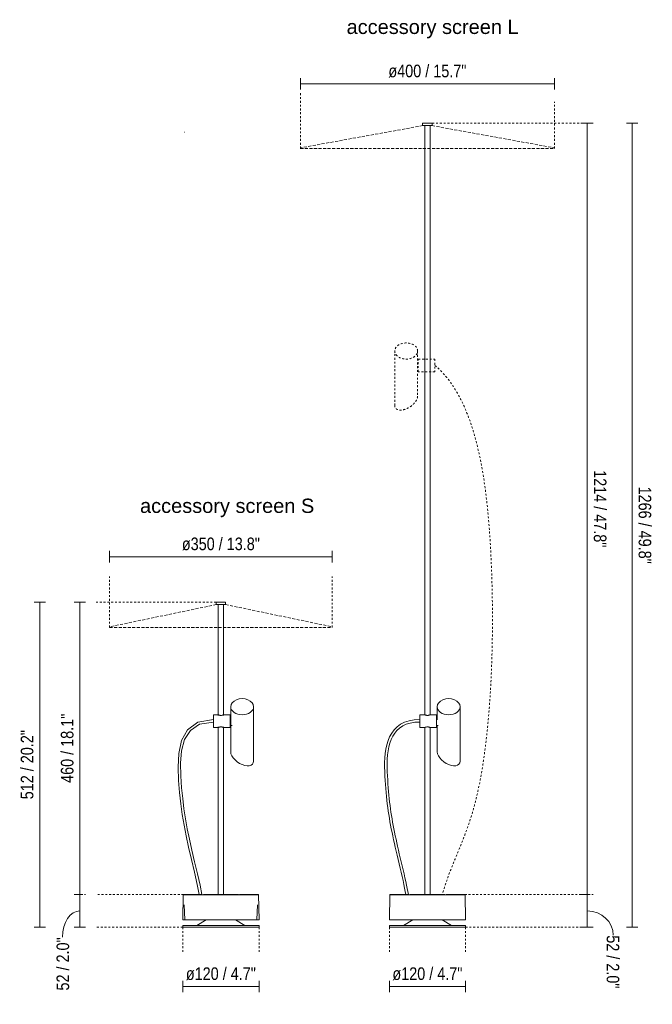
# Model space of a CAD drawing. Header units: millimetres. Extents: x 6317 to 8387, y 1927 to 6714.
# Tile 1 of 2: x 6317 to 7312, y 1927 to 3477. Entities that reach past the tile are written whole.
import ezdxf

# ---------------------------------------------------------------- set-up
doc = ezdxf.new("R2010")
doc.units = ezdxf.units.MM
doc.linetypes.add('Dash', pattern=[6, 3, -3])
doc.linetypes.add('Hidden', pattern=[7.14375, 4.7625, -2.38125])
for name, color, linetype, lineweight in [('Cotas', 7, 'Continuous', 9), ('Cotas-9', 7, 'Continuous', 9), ('Lighthing Fixture Detail Wide Black', 7, 'Continuous', 20), ('Lighthing Fixture Dim Black Dash', 7, 'Hidden', 9), ('Luminarias', 7, 'Continuous', 20), ('Notas de texto', 7, 'Continuous', 9)]:
    doc.layers.add(name, color=color, linetype=linetype, lineweight=lineweight)
doc.layers.add('Lighthing Fixture Dim Grey Dash', color=7, linetype='Dash', lineweight=9, true_color=0xd2d2d2)
doc.styles.add('Arial', font='arial.ttf', dxfattribs={"height": 22.5})
doc.styles.add('Arial Narrow', font='ARIALN.TTF', dxfattribs={"height": 19.8})
doc.dimstyles.new('FARO_-_2_2mm_Arial_Narrow_mm_Inch_Left', dxfattribs={"dimscale": 304.8, "dimtxt": 20.263933, "dimasz": 0, "dimexe": 0.029528, "dimexo": 0.0625, "dimgap": 0.014764, "dimtad": 1, "dimdec": 0, "dimzin": 0, "dimdsep": 46, "dimtxsty": 'Arial Narrow', "dimblk1": 'NONE', "dimblk2": 'NONE', "dimsah": 1, "dimcen": 0.09, "dimadec": 0, "dimazin": 0, "dimtfac": 1, "dimtdec": 4, "dimtix": 1, "dimtmove": 0, "dimatfit": 3, "dimfxl": 0.029528, "dimfxlon": 1, "dimtvp": 1, "dimtolj": 1, "dimtzin": 0, "dimarcsym": 2})
doc.dimstyles.new('FARO_-_2_2mm_Arial_Narrow_mm_Inch_Left_1', dxfattribs={"dimscale": 304.8, "dimtxt": 20.263933, "dimasz": 0, "dimexe": 0.029528, "dimexo": 0.0625, "dimgap": 0.014764, "dimtad": 1, "dimdec": 0, "dimzin": 0, "dimdsep": 46, "dimtxsty": 'Arial Narrow', "dimblk1": 'NONE', "dimblk2": 'NONE', "dimsah": 1, "dimcen": 0.09, "dimadec": 0, "dimazin": 0, "dimtfac": 1, "dimtdec": 4, "dimtix": 1, "dimtmove": 1, "dimatfit": 3, "dimfxl": 0.029528, "dimfxlon": 1, "dimtvp": 1, "dimtolj": 1, "dimtzin": 0, "dimarcsym": 2})
doc.dimstyles.new('FARO_-_2_2mm_Arial_Narrow_mm_Inch_Left_2', dxfattribs={"dimscale": 304.8, "dimtxt": 20.263933, "dimasz": 0, "dimexe": 0.029528, "dimexo": 0.0625, "dimgap": 0.014764, "dimtad": 1, "dimdec": 0, "dimzin": 0, "dimdsep": 46, "dimtxsty": 'Arial Narrow', "dimblk1": 'NONE', "dimblk2": 'NONE', "dimsah": 1, "dimcen": 0.09, "dimadec": 0, "dimazin": 0, "dimtfac": 1, "dimtdec": 4, "dimtix": 1, "dimtmove": 0, "dimatfit": 3, "dimfxl": 0.029528, "dimfxlon": 1, "dimtvp": 1, "dimtolj": 1, "dimtzin": 0, "dimarcsym": 2})
doc.dimstyles.new('FARO_-_2_2mm_Arial_Narrow_mm_Inch_Right', dxfattribs={"dimscale": 304.8, "dimtxt": 20.263933, "dimasz": 0, "dimexe": 0.029528, "dimexo": 0.0625, "dimgap": 0.014764, "dimtad": 1, "dimdec": 0, "dimzin": 0, "dimdsep": 46, "dimtxsty": 'Arial Narrow', "dimblk1": 'NONE', "dimblk2": 'NONE', "dimsah": 1, "dimcen": 0.09, "dimadec": 0, "dimazin": 0, "dimtfac": 1, "dimtdec": 4, "dimtix": 1, "dimtmove": 1, "dimatfit": 3, "dimfxl": 0.029528, "dimfxlon": 1, "dimtvp": 1, "dimtolj": 1, "dimtzin": 0, "dimarcsym": 2})
doc.dimstyles.new('FARO_-_2_2mm_Arial_Narrow_mm_Inch_Right_1', dxfattribs={"dimscale": 304.8, "dimtxt": 20.263933, "dimasz": 0, "dimexe": 0.029528, "dimexo": 0.0625, "dimgap": 0.014764, "dimtad": 1, "dimdec": 0, "dimzin": 0, "dimdsep": 46, "dimtxsty": 'Arial Narrow', "dimblk1": 'NONE', "dimblk2": 'NONE', "dimsah": 1, "dimcen": 0.09, "dimadec": 0, "dimazin": 0, "dimtfac": 1, "dimtdec": 4, "dimtix": 1, "dimtmove": 0, "dimatfit": 3, "dimfxl": 0.029528, "dimfxlon": 1, "dimtvp": 1, "dimtolj": 1, "dimtzin": 0, "dimarcsym": 2})
doc.dimstyles.new('FARO_-_2_2mm_Arial_Narrow_mm_Inch_Right_2', dxfattribs={"dimscale": 304.8, "dimtxt": 20.263933, "dimasz": 0, "dimexe": 0.029528, "dimexo": 0.0625, "dimgap": 0.014764, "dimtad": 1, "dimdec": 0, "dimzin": 0, "dimdsep": 46, "dimtxsty": 'Arial Narrow', "dimblk1": 'NONE', "dimblk2": 'NONE', "dimsah": 1, "dimcen": 0.09, "dimadec": 0, "dimazin": 0, "dimtfac": 1, "dimtdec": 4, "dimtix": 1, "dimtmove": 0, "dimatfit": 3, "dimfxl": 0.029528, "dimfxlon": 1, "dimtvp": 1, "dimtolj": 1, "dimtzin": 0, "dimarcsym": 2})

# ---------------------------------------------------------------- blocks, each defined once
blk = doc.blocks.new('clap_beacon - 75704-233 CLAP 512 Black beacon-557591-Alzado_PDF')
at = {"layer": 'Luminarias'}
for p, q in [((6626, 2560.5), (6626, 2556.5)), ((6626, 2560.5), (6641, 2560.5)), ((6641, 2556.5), (6641, 2560.5)), ((6626, 2556.5), (6641, 2556.5)), ((6629.5, 2556.5), (6629.5, 2382.1)), ((6637.5, 2382.1), (6637.5, 2556.5)), ((6649, 2395.7), (6649, 2324.6)), ((6685, 2309.9), (6685, 2395.7)), ((6629.3, 2383), (6621.8, 2383)), ((6621.8, 2383), (6621.8, 2373)), ((6621.8, 2373), (6621.8, 2363)), ((6647.9, 2383), (6637.7, 2383)), ((6647.9, 2373), (6647.9, 2383)), ((6649.5, 2379.8), (6647.9, 2379.8)), ((6647.9, 2363), (6647.9, 2373)), ((6621.8, 2363), (6629.3, 2363)), ((6629.5, 2363.9), (6629.5, 2100.2)), ((6637.5, 2100.2), (6637.5, 2363.9)), ((6637.7, 2363), (6647.9, 2363)), ((6647.9, 2366.2), (6651.3, 2366.2)), ((6574.2, 2099.7), (6573.5, 2060.2)), ((6574.2, 2099.7), (6576.8, 2099.7)), ((6574.7, 2100.2), (6604.1, 2100.2)), ((6574.7, 2100.2), (6575.7, 2100.2)), ((6576.2, 2100.2), (6577.3, 2100.2)), ((6576.8, 2099.7), (6692.8, 2099.7)), ((6578.8, 2100.2), (6579.6, 2100.2)), ((6606, 2100.2), (6661, 2100.2)), ((6662.9, 2100.2), (6691.3, 2100.2)), ((6687.4, 2100.2), (6688.3, 2100.2)), ((6689.7, 2100.2), (6690.8, 2100.2)), ((6691.7, 2100.2), (6692.3, 2100.2)), ((6691.7, 2100.2), (6692.3, 2100.2)), ((6693.5, 2060.2), (6692.8, 2099.7)), ((6575.8, 2083.6), (6576.9, 2060.2)), ((6690.2, 2060.2), (6691.3, 2083.6)), ((6573.5, 2060.2), (6693.5, 2060.2)), ((6573.5, 2051.1), (6573.5, 2048.5)), ((6573.5, 2051.1), (6693.5, 2051.1)), ((6573.5, 2048.5), (6693.5, 2048.5)), ((6610.3, 2060.2), (6595.9, 2051.1)), ((6671.2, 2051.1), (6656.7, 2060.2)), ((6693.5, 2048.5), (6693.5, 2051.1))]:
    blk.add_line(p, q, dxfattribs=at)
at = {"layer": 'Luminarias', "flags": 128}
for points in [[(6599.6, 2100.2), (6596.4, 2116), (6592, 2135), (6587.3, 2155.2), (6582.8, 2174.4), (6578.9, 2192.2), (6575.5, 2209.2), (6572.7, 2225.8), (6570.3, 2242.8), (6568.4, 2260.6), (6567, 2279.8), (6566.1, 2300.7), (6567.1, 2322.2), (6571.5, 2342.4), (6581.1, 2359.5), (6597.5, 2371.3), (6621.8, 2375.6)], [(6621.8, 2375.6), (6597.5, 2371.3), (6581.1, 2359.5), (6571.5, 2342.4), (6567.1, 2322.2), (6566.1, 2300.7), (6567, 2279.8), (6568.4, 2260.6), (6570.3, 2242.8), (6572.7, 2225.8), (6575.5, 2209.2), (6578.9, 2192.2), (6582.8, 2174.4), (6587.3, 2155.2), (6592, 2135), (6596.4, 2116), (6599.6, 2100.2)], [(6621.8, 2371.6), (6600.1, 2368), (6585.5, 2358.3), (6576.4, 2344), (6571.7, 2326.2), (6570.2, 2306.7), (6570.6, 2286.8), (6571.8, 2268.2), (6573.4, 2251), (6575.4, 2234.8), (6577.8, 2219.1), (6580.7, 2203.4), (6584, 2187.2), (6587.9, 2170.1), (6592.2, 2151.7), (6596.7, 2132.6), (6600.7, 2114.9), (6603.6, 2100.2)], [(6603.6, 2100.2), (6600.7, 2114.9), (6596.7, 2132.6), (6592.2, 2151.7), (6587.9, 2170.1), (6584, 2187.2), (6580.7, 2203.4), (6577.8, 2219.1), (6575.4, 2234.8), (6573.4, 2251), (6571.8, 2268.2), (6570.6, 2286.8), (6570.2, 2306.7), (6571.7, 2326.2), (6576.4, 2344), (6585.5, 2358.3), (6600.1, 2368), (6621.8, 2371.6)], [(6649, 2324.6), (6649.4, 2321.6), (6650.8, 2318.4), (6652.9, 2315.1), (6655.8, 2311.9), (6659.2, 2309), (6663, 2306.5), (6667, 2304.6), (6671, 2303.3), (6674.8, 2302.6), (6678.2, 2302.8), (6681, 2303.6), (6683.2, 2305.2), (6684.5, 2307.3), (6685, 2309.9)], [(6574.2, 2099.7), (6574.2, 2099.7), (6574.2, 2099.7), (6574.2, 2099.7), (6574.2, 2099.7), (6574.2, 2099.8), (6574.2, 2099.8), (6574.2, 2099.8), (6574.3, 2099.8), (6574.3, 2099.8), (6574.3, 2099.9), (6574.3, 2099.9), (6574.3, 2099.9), (6574.3, 2099.9), (6574.3, 2099.9), (6574.3, 2100), (6574.4, 2100), (6574.4, 2100), (6574.4, 2100), (6574.4, 2100), (6574.4, 2100), (6574.4, 2100.1), (6574.5, 2100.1), (6574.5, 2100.1), (6574.5, 2100.1), (6574.5, 2100.1), (6574.5, 2100.1), (6574.5, 2100.1), (6574.6, 2100.1), (6574.6, 2100.1), (6574.6, 2100.1), (6574.6, 2100.2), (6574.7, 2100.2), (6574.7, 2100.2), (6574.7, 2100.2), (6574.7, 2100.2)], [(6692.3, 2100.2), (6692.3, 2100.2), (6692.4, 2100.2), (6692.4, 2100.2), (6692.4, 2100.2), (6692.4, 2100.1), (6692.5, 2100.1), (6692.5, 2100.1), (6692.5, 2100.1), (6692.5, 2100.1), (6692.5, 2100.1), (6692.6, 2100.1), (6692.6, 2100.1), (6692.6, 2100.1), (6692.6, 2100.1), (6692.6, 2100), (6692.6, 2100), (6692.7, 2100), (6692.7, 2100), (6692.7, 2100), (6692.7, 2100), (6692.7, 2099.9), (6692.7, 2099.9), (6692.7, 2099.9), (6692.8, 2099.9), (6692.8, 2099.9), (6692.8, 2099.8), (6692.8, 2099.8), (6692.8, 2099.8), (6692.8, 2099.8), (6692.8, 2099.8), (6692.8, 2099.7), (6692.8, 2099.7), (6692.8, 2099.7), (6692.8, 2099.7), (6692.8, 2099.7)]]:
    blk.add_lwpolyline(points, dxfattribs=at)
at = {"layer": 'Luminarias'}
for start_param, end_param in [(0, 3.141593), (3.141593, 6.283185)]:
    blk.add_ellipse((6667, 2395.7), major_axis=(18, 0), ratio=0.707107, start_param=start_param, end_param=end_param, dxfattribs=at)
for points, knots in [([(6633.5, 2382.1), (6633.3, 2382.1), (6632.8, 2382.1), (6632.1, 2382.2), (6631.4, 2382.3), (6630.6, 2382.5), (6630, 2382.8), (6629.6, 2382.9), (6629.4, 2383), (6629.3, 2383), (6629.3, 2383)], [0, 0, 0, 0, 0.0555556, 0.1111111, 0.1666667, 0.2222222, 0.3333333, 0.3888889, 0.4444444, 0.5000464, 0.5000464, 0.5000464, 0.5000464]), ([(6629.3, 2383), (6629.3, 2383), (6629.3, 2383), (6629.3, 2383), (6629.4, 2383)], [0.50004719, 0.50004719, 0.50004719, 0.50004719, 0.51388889, 0.54861111, 0.54861111, 0.54861111, 0.54861111]), ([(6637.7, 2383), (6637.7, 2383), (6637.7, 2383), (6637.6, 2383), (6637.3, 2382.8), (6636.7, 2382.6), (6636.1, 2382.4), (6635, 2382.2), (6634.2, 2382.1), (6633.5, 2382.1)], [0.4999536, 0.4999536, 0.4999536, 0.4999536, 0.5138889, 0.5833333, 0.6527778, 0.7222222, 0.7916667, 0.8611111, 1, 1, 1, 1]), ([(6629.3, 2363), (6629.3, 2363), (6629.3, 2363), (6629.4, 2363.1), (6629.8, 2363.2), (6630.3, 2363.4), (6630.9, 2363.6), (6632, 2363.8), (6632.9, 2363.9), (6633.5, 2363.9)], [0.4999536, 0.4999536, 0.4999536, 0.4999536, 0.5138889, 0.5833333, 0.6527778, 0.7222222, 0.7916667, 0.8611111, 1, 1, 1, 1]), ([(6633.5, 2363.9), (6633.8, 2363.9), (6634.3, 2363.9), (6635, 2363.8), (6635.6, 2363.7), (6636.4, 2363.5), (6637.1, 2363.3), (6637.5, 2363.1), (6637.7, 2363), (6637.7, 2363), (6637.7, 2363)], [0, 0, 0, 0, 0.0555556, 0.1111111, 0.1666667, 0.2222222, 0.3333333, 0.3888889, 0.4444444, 0.5000464, 0.5000464, 0.5000464, 0.5000464]), ([(6637.7, 2363), (6637.7, 2363), (6637.7, 2363), (6637.7, 2363), (6637.7, 2363)], [0.50004719, 0.50004719, 0.50004719, 0.50004719, 0.51388889, 0.54861111, 0.54861111, 0.54861111, 0.54861111])]:
    blk.add_open_spline(points, degree=3, knots=knots, dxfattribs=at)
for points in [[(6637.6, 2383), (6637.7, 2383), (6637.7, 2383), (6637.7, 2383)], [(6629.4, 2363), (6629.3, 2363), (6629.3, 2363), (6629.3, 2363)]]:
    blk.add_open_spline(points, degree=3, dxfattribs=at)
blk = doc.blocks.new('clap_beacon - 75705-233 CLAP 1266 Black beacon-557595-Alzado_PDF')
at = {"layer": 'Luminarias'}
for p, q in [((6951, 3314.5), (6951, 3310.5)), ((6951, 3314.5), (6966.1, 3314.5)), ((6951, 3310.5), (6966.1, 3310.5)), ((6954.5, 3310.5), (6954.5, 2382.9)), ((6962.6, 2382.9), (6962.6, 3310.5)), ((6966.1, 3310.5), (6966.1, 3314.5)), ((6974, 2395.7), (6974, 2375.3)), ((7010, 2309.9), (7010, 2395.7)), ((6954.4, 2383), (6946.8, 2383)), ((6946.8, 2383), (6946.8, 2373)), ((6946.8, 2373), (6946.8, 2363)), ((6972.9, 2383), (6962.8, 2383)), ((6972.9, 2373), (6972.9, 2383)), ((6974, 2379.8), (6972.9, 2379.8)), ((6972.9, 2363), (6972.9, 2373)), ((6946.8, 2363), (6954.4, 2363)), ((6954.5, 2363.1), (6954.5, 2100.2)), ((6962.6, 2100.2), (6962.6, 2363.1)), ((6962.8, 2363), (6972.9, 2363)), ((6972.9, 2366.2), (6975.2, 2366.2)), ((6974, 2366.2), (6974, 2324.6)), ((6899.3, 2099.7), (6898.6, 2060.2)), ((6899.3, 2099.7), (7017.9, 2099.7)), ((6899.8, 2100.2), (6905.5, 2100.2)), ((6899.8, 2100.2), (6900.8, 2100.2)), ((6901.2, 2100.2), (6902.4, 2100.2)), ((6903.8, 2100.2), (6904.7, 2100.2)), ((6905.6, 2100.2), (6929.2, 2100.2)), ((6931.1, 2100.2), (6986, 2100.2)), ((6988, 2100.2), (7016.3, 2100.2)), ((7012.5, 2100.2), (7013.3, 2100.2)), ((7014.8, 2100.2), (7015.9, 2100.2)), ((7016.7, 2100.2), (7017.4, 2100.2)), ((7016.7, 2100.2), (7017.4, 2100.2)), ((7018.6, 2060.2), (7017.9, 2099.7)), ((6898.6, 2060.2), (7018.6, 2060.2)), ((6898.6, 2051.1), (6898.6, 2048.5)), ((6898.6, 2051.1), (7018.6, 2051.1)), ((6898.6, 2048.5), (7018.6, 2048.5)), ((6935.4, 2060.2), (6920.9, 2051.1)), ((6996.2, 2051.1), (6981.7, 2060.2)), ((7018.6, 2048.5), (7018.6, 2051.1))]:
    blk.add_line(p, q, dxfattribs=at)
at = {"layer": 'Luminarias', "flags": 128}
for points in [[(6924.6, 2100.2), (6923.7, 2105), (6922.7, 2110.2), (6921.4, 2116), (6920.1, 2122.1), (6918.6, 2128.5), (6917.1, 2135), (6915.5, 2141.8), (6913.9, 2148.5), (6912.3, 2155.2), (6910.8, 2161.8), (6909.3, 2168.2), (6907.8, 2174.4), (6906.5, 2180.5), (6905.2, 2186.4), (6903.9, 2192.2), (6902.8, 2197.9), (6901.6, 2203.6), (6900.6, 2209.2), (6899.6, 2214.7), (6898.6, 2220.3), (6897.7, 2225.8), (6896.9, 2231.4), (6896.1, 2237.1), (6895.4, 2242.8), (6894.7, 2248.6), (6894.1, 2254.5), (6893.5, 2260.6), (6892.9, 2266.8), (6892.5, 2273.2), (6892, 2279.8), (6891.6, 2286.6), (6891.3, 2293.6), (6891.2, 2300.7), (6891.2, 2307.9), (6891.5, 2315.1), (6892.2, 2322.2), (6893.2, 2329.1), (6894.6, 2335.9), (6896.6, 2342.4), (6899.1, 2348.5), (6902.3, 2354.2), (6906.2, 2359.5), (6910.8, 2364.1), (6916.3, 2368.1), (6922.6, 2371.3), (6929.7, 2373.6), (6937.8, 2375.1), (6946.8, 2375.6)], [(6946.8, 2375.6), (6937.8, 2375.1), (6929.7, 2373.6), (6922.6, 2371.3), (6916.3, 2368.1), (6910.8, 2364.1), (6906.2, 2359.5), (6902.3, 2354.2), (6899.1, 2348.5), (6896.6, 2342.4), (6894.6, 2335.9), (6893.2, 2329.1), (6892.2, 2322.2), (6891.5, 2315.1), (6891.2, 2307.9), (6891.2, 2300.7), (6891.3, 2293.6), (6891.6, 2286.6), (6892, 2279.8), (6892.5, 2273.2), (6892.9, 2266.8), (6893.5, 2260.6), (6894.1, 2254.5), (6894.7, 2248.6), (6895.4, 2242.8), (6896.1, 2237.1), (6896.9, 2231.4), (6897.7, 2225.8), (6898.6, 2220.3), (6899.6, 2214.7), (6900.6, 2209.2), (6901.6, 2203.6), (6902.8, 2197.9), (6903.9, 2192.2), (6905.2, 2186.4), (6906.5, 2180.5), (6907.8, 2174.4), (6909.3, 2168.2), (6910.8, 2161.8), (6912.3, 2155.2), (6913.9, 2148.5), (6915.5, 2141.8), (6917.1, 2135), (6918.6, 2128.5), (6920.1, 2122.1), (6921.4, 2116), (6922.7, 2110.2), (6923.7, 2105), (6924.6, 2100.2)], [(6946.8, 2371.6), (6938.7, 2371.2), (6931.5, 2369.9), (6925.2, 2368), (6919.6, 2365.4), (6914.7, 2362.1), (6910.5, 2358.3), (6907, 2354), (6904, 2349.2), (6901.5, 2344), (6899.5, 2338.3), (6897.9, 2332.4), (6896.8, 2326.2), (6895.9, 2319.8), (6895.4, 2313.3), (6895.2, 2306.7), (6895.2, 2300), (6895.3, 2293.4), (6895.6, 2286.8), (6896, 2280.4), (6896.4, 2274.2), (6896.8, 2268.2), (6897.3, 2262.3), (6897.9, 2256.6), (6898.4, 2251), (6899.1, 2245.5), (6899.7, 2240.1), (6900.4, 2234.8), (6901.2, 2229.5), (6902, 2224.3), (6902.9, 2219.1), (6903.8, 2213.9), (6904.7, 2208.7), (6905.7, 2203.4), (6906.8, 2198.1), (6907.9, 2192.7), (6909.1, 2187.2), (6910.3, 2181.7), (6911.6, 2176), (6912.9, 2170.1), (6914.3, 2164.1), (6915.8, 2158), (6917.3, 2151.7), (6918.8, 2145.3), (6920.3, 2138.9), (6921.8, 2132.6), (6923.2, 2126.5), (6924.5, 2120.5), (6925.8, 2114.9), (6926.9, 2109.5), (6927.9, 2104.6), (6928.7, 2100.2)], [(6928.7, 2100.2), (6927.9, 2104.6), (6926.9, 2109.5), (6925.8, 2114.9), (6924.5, 2120.5), (6923.2, 2126.5), (6921.8, 2132.6), (6920.3, 2138.9), (6918.8, 2145.3), (6917.3, 2151.7), (6915.8, 2158), (6914.3, 2164.1), (6912.9, 2170.1), (6911.6, 2176), (6910.3, 2181.7), (6909.1, 2187.2), (6907.9, 2192.7), (6906.8, 2198.1), (6905.7, 2203.4), (6904.7, 2208.7), (6903.8, 2213.9), (6902.9, 2219.1), (6902, 2224.3), (6901.2, 2229.5), (6900.4, 2234.8), (6899.7, 2240.1), (6899.1, 2245.5), (6898.4, 2251), (6897.9, 2256.6), (6897.3, 2262.3), (6896.8, 2268.2), (6896.4, 2274.2), (6896, 2280.4), (6895.6, 2286.8), (6895.3, 2293.4), (6895.2, 2300), (6895.2, 2306.7), (6895.4, 2313.3), (6895.9, 2319.8), (6896.8, 2326.2), (6897.9, 2332.4), (6899.5, 2338.3), (6901.5, 2344), (6904, 2349.2), (6907, 2354), (6910.5, 2358.3), (6914.7, 2362.1), (6919.6, 2365.4), (6925.2, 2368), (6931.5, 2369.9), (6938.7, 2371.2), (6946.8, 2371.6)], [(6974, 2324.6), (6974.5, 2321.6), (6975.8, 2318.4), (6977.9, 2315.1), (6980.8, 2311.9), (6984.2, 2309), (6988, 2306.5), (6992, 2304.6), (6996, 2303.3), (6999.8, 2302.6), (7003.2, 2302.8), (7006.1, 2303.6), (7008.2, 2305.2), (7009.6, 2307.3), (7010, 2309.9)], [(6899.3, 2099.7), (6899.6, 2100.1), (6899.8, 2100.2)], [(7017.4, 2100.2), (7017.8, 2099.9), (7017.9, 2099.7)]]:
    blk.add_lwpolyline(points, dxfattribs=at)
at = {"layer": 'Luminarias'}
for start_param, end_param in [(0, 3.141593), (3.141593, 6.283185)]:
    blk.add_ellipse((6992, 2395.7), major_axis=(18, 0), ratio=0.707107, start_param=start_param, end_param=end_param, dxfattribs=at)
for points, knots in [([(6958.6, 2382.1), (6958.3, 2382.1), (6957.8, 2382.1), (6957.1, 2382.2), (6956.4, 2382.3), (6955.6, 2382.5), (6955, 2382.8), (6954.6, 2382.9), (6954.4, 2383), (6954.4, 2383), (6954.4, 2383)], [0, 0, 0, 0, 0.0555556, 0.1111111, 0.1666667, 0.2222222, 0.3333333, 0.3888889, 0.4444444, 0.5000464, 0.5000464, 0.5000464, 0.5000464]), ([(6954.4, 2383), (6954.4, 2383), (6954.4, 2383), (6954.4, 2383), (6954.4, 2383)], [0.50004719, 0.50004719, 0.50004719, 0.50004719, 0.51388889, 0.54861111, 0.54861111, 0.54861111, 0.54861111]), ([(6962.8, 2383), (6962.8, 2383), (6962.7, 2383), (6962.6, 2383), (6962.3, 2382.8), (6961.8, 2382.6), (6961.1, 2382.4), (6960.1, 2382.2), (6959.2, 2382.1), (6958.6, 2382.1)], [0.4999536, 0.4999536, 0.4999536, 0.4999536, 0.5138889, 0.5833333, 0.6527778, 0.7222222, 0.7916667, 0.8611111, 1, 1, 1, 1]), ([(6954.4, 2363), (6954.4, 2363), (6954.4, 2363), (6954.5, 2363.1), (6954.8, 2363.2), (6955.3, 2363.4), (6956, 2363.6), (6957, 2363.8), (6957.9, 2363.9), (6958.6, 2363.9)], [0.4999536, 0.4999536, 0.4999536, 0.4999536, 0.5138889, 0.5833333, 0.6527778, 0.7222222, 0.7916667, 0.8611111, 1, 1, 1, 1]), ([(6958.6, 2363.9), (6958.8, 2363.9), (6959.3, 2363.9), (6960, 2363.8), (6960.7, 2363.7), (6961.5, 2363.5), (6962.1, 2363.3), (6962.5, 2363.1), (6962.7, 2363), (6962.8, 2363), (6962.8, 2363)], [0, 0, 0, 0, 0.0555556, 0.1111111, 0.1666667, 0.2222222, 0.3333333, 0.3888889, 0.4444444, 0.5000464, 0.5000464, 0.5000464, 0.5000464]), ([(6962.8, 2363), (6962.8, 2363), (6962.7, 2363), (6962.7, 2363), (6962.7, 2363)], [0.50004719, 0.50004719, 0.50004719, 0.50004719, 0.51388889, 0.54861111, 0.54861111, 0.54861111, 0.54861111])]:
    blk.add_open_spline(points, degree=3, knots=knots, dxfattribs=at)
for points in [[(6962.7, 2383), (6962.7, 2383), (6962.8, 2383), (6962.8, 2383)], [(6954.4, 2363), (6954.4, 2363), (6954.4, 2363), (6954.4, 2363)]]:
    blk.add_open_spline(points, degree=3, dxfattribs=at)
blk = doc.blocks.new('DIMBLOCK1-Alzado_PDF')
at = {"layer": 'Cotas-9', "color": 251, "true_color": 0x5b5b5b}
for p, q in [((7210.1, 2100.2), (7201.1, 2100.2)), ((7210.1, 2048.5), (7210.1, 2100.2)), ((7210.1, 2048.5), (7201.1, 2048.5)), ((7210.1, 2048.5), (7219.1, 2048.5))]:
    blk.add_line(p, q, dxfattribs=at)
at = {"layer": 'Cotas-9', "color": 251, "linetype": 'Hidden', "true_color": 0x5b5b5b}
blk.add_line((7210.1, 2100.2), (7219.1, 2100.2), dxfattribs=at)
at = {"layer": 'Cotas-9', "color": 251, "true_color": 0x5b5b5b}
blk.add_ellipse((7210.1, 2035.9), major_axis=(40.8, 0), ratio=0.942442, start_param=0, end_param=1.570796, dxfattribs=at)
at = {"layer": 'Cotas-9', "color": 0, "insert": (7260.4, 2035.9), "char_height": 19.8, "width": 100.741, "attachment_point": 1, "rotation": 270, "line_spacing_factor": 0.974696, "style": 'Arial Narrow'}
blk.add_mtext('52 / 2.0"', dxfattribs=at)
blk = doc.blocks.new('_None')
blk = doc.blocks.new('DIMBLOCK2-Alzado_PDF')
at = {"layer": 'Cotas-9', "color": 251, "true_color": 0x5b5b5b}
for p, q in [((7210.1, 3314.5), (7201.1, 3314.5)), ((7210.1, 2100.2), (7210.1, 3314.5)), ((7210.1, 3314.5), (7219.1, 3314.5)), ((7210.1, 2100.2), (7201.1, 2100.2))]:
    blk.add_line(p, q, dxfattribs=at)
at = {"layer": 'Cotas-9', "color": 251, "linetype": 'Hidden', "true_color": 0x5b5b5b}
blk.add_line((7210.1, 2100.2), (7219.1, 2100.2), dxfattribs=at)
at = {"layer": 'Cotas-9', "color": 0, "insert": (7240.2, 2768.1), "char_height": 19.8, "width": 145.9, "attachment_point": 1, "rotation": 270, "line_spacing_factor": 0.974696, "style": 'Arial Narrow'}
blk.add_mtext('1214 / 47.8"', dxfattribs=at)
blk = doc.blocks.new('DIMBLOCK3-Alzado_PDF')
at = {"layer": 'Cotas-9', "color": 251, "true_color": 0x5b5b5b}
for p, q in [((7280.7, 3314.5), (7271.7, 3314.5)), ((7280.7, 2048.5), (7280.7, 3314.5)), ((7280.7, 3314.5), (7289.7, 3314.5)), ((7280.7, 2048.5), (7271.7, 2048.5)), ((7280.7, 2048.5), (7289.7, 2048.5))]:
    blk.add_line(p, q, dxfattribs=at)
at = {"layer": 'Cotas-9', "color": 0, "insert": (7310.7, 2742.3), "char_height": 19.8, "width": 145.9, "attachment_point": 1, "rotation": 270, "line_spacing_factor": 0.974696, "style": 'Arial Narrow'}
blk.add_mtext('1266 / 49.8"', dxfattribs=at)
blk = doc.blocks.new('DIMBLOCK4-Alzado_PDF')
at = {"layer": 'Cotas-9', "color": 251, "true_color": 0x5b5b5b}
for p, q in [((6573.5, 1955.4), (6573.5, 1964.4)), ((6573.5, 1955.4), (6693.5, 1955.4)), ((6573.5, 1955.4), (6573.5, 1946.4)), ((6693.5, 1955.4), (6693.5, 1964.4)), ((6693.5, 1955.4), (6693.5, 1946.4))]:
    blk.add_line(p, q, dxfattribs=at)
at = {"layer": 'Cotas-9', "color": 0, "insert": (6578.4, 1985.4), "char_height": 19.8, "width": 132.391, "attachment_point": 1, "line_spacing_factor": 0.974696, "style": 'Arial Narrow'}
blk.add_mtext('ø120 / 4.7"', dxfattribs=at)
blk = doc.blocks.new('DIMBLOCK5-Alzado_PDF')
at = {"layer": 'Cotas-9', "color": 251, "true_color": 0x5b5b5b}
for p, q in [((6898.6, 1955.4), (6898.6, 1964.4)), ((6898.6, 1955.4), (7018.6, 1955.4)), ((6898.6, 1955.4), (6898.6, 1946.4)), ((7018.6, 1955.4), (7018.6, 1964.4)), ((7018.6, 1955.4), (7018.6, 1946.4))]:
    blk.add_line(p, q, dxfattribs=at)
at = {"layer": 'Cotas-9', "color": 0, "insert": (6903.4, 1985.4), "char_height": 19.8, "width": 132.391, "attachment_point": 1, "line_spacing_factor": 0.974696, "style": 'Arial Narrow'}
blk.add_mtext('ø120 / 4.7"', dxfattribs=at)
blk = doc.blocks.new('DIMBLOCK6-Alzado_PDF')
at = {"layer": 'Cotas-9', "color": 251, "true_color": 0x5b5b5b}
for p, q in [((6411.7, 2560.5), (6402.7, 2560.5)), ((6411.7, 2560.5), (6411.7, 2100.2)), ((6411.7, 2560.5), (6420.7, 2560.5)), ((6411.7, 2100.2), (6402.7, 2100.2))]:
    blk.add_line(p, q, dxfattribs=at)
at = {"layer": 'Cotas-9', "color": 251, "linetype": 'Hidden', "true_color": 0x5b5b5b}
blk.add_line((6411.7, 2100.2), (6420.7, 2100.2), dxfattribs=at)
at = {"layer": 'Cotas-9', "color": 0, "insert": (6381.7, 2275.8), "char_height": 19.8, "width": 130.847, "attachment_point": 1, "rotation": 90, "line_spacing_factor": 0.974696, "style": 'Arial Narrow'}
blk.add_mtext('460 / 18.1"', dxfattribs=at)
blk = doc.blocks.new('DIMBLOCK7-Alzado_PDF')
at = {"layer": 'Cotas-9', "color": 251, "true_color": 0x5b5b5b}
for p, q in [((6411.7, 2100.2), (6402.7, 2100.2)), ((6411.7, 2100.2), (6411.7, 2048.5)), ((6411.7, 2048.5), (6402.7, 2048.5)), ((6411.7, 2048.5), (6420.7, 2048.5))]:
    blk.add_line(p, q, dxfattribs=at)
at = {"layer": 'Cotas-9', "color": 251, "linetype": 'Hidden', "true_color": 0x5b5b5b}
blk.add_line((6411.7, 2100.2), (6420.7, 2100.2), dxfattribs=at)
at = {"layer": 'Cotas-9', "color": 251, "true_color": 0x5b5b5b}
blk.add_ellipse((6411.7, 2032.9), major_axis=(0, 41.5), ratio=0.659541, start_param=0, end_param=1.570796, dxfattribs=at)
at = {"layer": 'Cotas-9', "color": 0, "insert": (6374.9, 1948.9), "char_height": 19.8, "width": 100.741, "attachment_point": 1, "rotation": 90, "line_spacing_factor": 0.974696, "style": 'Arial Narrow'}
blk.add_mtext('52 / 2.0"', dxfattribs=at)
blk = doc.blocks.new('DIMBLOCK8-Alzado_PDF')
at = {"layer": 'Cotas-9', "color": 251, "true_color": 0x5b5b5b}
for p, q in [((6348.7, 2560.5), (6339.7, 2560.5)), ((6348.7, 2560.5), (6348.7, 2048.5)), ((6348.7, 2560.5), (6357.7, 2560.5)), ((6348.7, 2048.5), (6339.7, 2048.5)), ((6348.7, 2048.5), (6357.7, 2048.5))]:
    blk.add_line(p, q, dxfattribs=at)
at = {"layer": 'Cotas-9', "color": 0, "insert": (6318.6, 2250), "char_height": 19.8, "width": 130.847, "attachment_point": 1, "rotation": 90, "line_spacing_factor": 0.974696, "style": 'Arial Narrow'}
blk.add_mtext('512 / 20.2"', dxfattribs=at)
blk = doc.blocks.new('DIMBLOCK9-Alzado_PDF')
at = {"layer": 'Cotas-9', "color": 251, "true_color": 0x5b5b5b}
for p, q in [((6758.6, 3376.4), (6758.6, 3385.4)), ((7158.6, 3376.4), (7158.6, 3385.4)), ((6758.6, 3376.4), (7158.6, 3376.4)), ((6758.6, 3376.4), (6758.6, 3367.4)), ((7158.6, 3376.4), (7158.6, 3367.4))]:
    blk.add_line(p, q, dxfattribs=at)
at = {"layer": 'Cotas-9', "color": 0, "insert": (6897.1, 3406.5), "char_height": 19.8, "width": 147.444, "attachment_point": 1, "line_spacing_factor": 0.974696, "style": 'Arial Narrow'}
blk.add_mtext('ø400 / 15.7"', dxfattribs=at)
blk = doc.blocks.new('DIMBLOCK10-Alzado_PDF')
at = {"layer": 'Cotas-9', "color": 251, "true_color": 0x5b5b5b}
for p, q in [((6458.4, 2631.9), (6458.4, 2640.9)), ((6808.6, 2631.9), (6808.6, 2640.9)), ((6458.4, 2631.9), (6808.6, 2631.9)), ((6458.4, 2631.9), (6458.4, 2622.9)), ((6808.6, 2631.9), (6808.6, 2622.9))]:
    blk.add_line(p, q, dxfattribs=at)
at = {"layer": 'Cotas-9', "color": 0, "insert": (6572.1, 2662), "char_height": 19.8, "width": 147.444, "attachment_point": 1, "line_spacing_factor": 0.974696, "style": 'Arial Narrow'}
blk.add_mtext('ø350 / 13.8"', dxfattribs=at)

msp = doc.modelspace()

# ---------------------------------------------------------------- linework, layer by layer
at = {"layer": 'Lighthing Fixture Detail Wide Black'}
msp.add_line((6575.6, 3300), (6576.4, 3300), dxfattribs=at)
at = {"layer": 'Lighthing Fixture Dim Black Dash'}
for p, q in [((6951.4, 3310.5), (6759.4, 3275.7)), ((6966.1, 3310.5), (6951, 3310.5)), ((6965.7, 3310.5), (7157.7, 3275.7)), ((6758.6, 3274.5), (7158.6, 3274.5)), ((6626.3, 2556.5), (6459.3, 2521.7)), ((6626.3, 2556.5), (6640.7, 2556.5)), ((6640.9, 2556.5), (6807.9, 2521.7)), ((6458.4, 2520.5), (6808.6, 2520.5))]:
    msp.add_line(p, q, dxfattribs=at)
for centre, radius, start, end in [((6759.6, 3274.6), 1.07, 100.2802, 186.5893), ((7157.5, 3274.6), 1.07, 353.4107, 79.7198), ((6459.5, 2520.7), 1.03, 101.7791, 188.7412), ((6807.7, 2520.7), 1.03, 351.2588, 78.2209)]:
    msp.add_arc(centre, radius, start, end, dxfattribs=at)
at = {"layer": 'Lighthing Fixture Dim Grey Dash'}
for p, q in [((6758.6, 3274.5), (6758.6, 3361.5)), ((7158.6, 3274.5), (7158.6, 3348.1)), ((6966.1, 3314.5), (7206.1, 3314.5)), ((6907.1, 2869.9), (6907.1, 2955.7)), ((6943.1, 2955.7), (6943.1, 2884.6)), ((6944.2, 2923), (6944.2, 2943)), ((6944.2, 2943), (6970.3, 2943)), ((6970.3, 2943), (6970.3, 2923)), ((6970.3, 2923), (6944.2, 2923)), ((6458.4, 2520.5), (6458.4, 2600.5)), ((6808.6, 2520.5), (6808.6, 2600.5)), ((6626, 2560.5), (6437.3, 2560.5)), ((6574.7, 2100.2), (6437.3, 2100.2)), ((7017.4, 2100.2), (7206.1, 2100.2)), ((6573.5, 2048.5), (6438.5, 2048.5)), ((6573.5, 2048.5), (6573.5, 2009.8)), ((6693.5, 2048.5), (6693.5, 2009.8)), ((6898.6, 2048.5), (6898.6, 2009.8)), ((7018.6, 2048.5), (7206.1, 2048.5)), ((7018.6, 2048.5), (7018.6, 2009.8))]:
    msp.add_line(p, q, dxfattribs=at)
for start_param, end_param in [(0, 3.141593), (3.141593, 6.283185)]:
    msp.add_ellipse((6925.1, 2955.7), major_axis=(18, 0), ratio=0.707107, start_param=start_param, end_param=end_param, dxfattribs=at)
for points, knots in [([(6970.3, 2933), (7036, 2877.9), (7072, 2622), (7051.7, 2235.7), (6995.1, 2148.5), (6982.1, 2100.2)], [0, 0, 0, 0, 0.799449, 1.618817, 2.210282, 2.210282, 2.210282, 2.210282]), ([(6943.1, 2884.6), (6943.1, 2883.2), (6942.4, 2880.1), (6939.4, 2875.1), (6934.9, 2870.3), (6928.6, 2865.9), (6921, 2862.8), (6914.8, 2862.4), (6910.9, 2863.5), (6908.8, 2865.1), (6907.4, 2867.2), (6907.1, 2869), (6907.1, 2869.9)], [-1, -1, -1, -1, -0.892857, -0.785714, -0.678571, -0.571429, -0.428571, -0.285714, -0.214286, -0.142857, -0.071429, 0, 0, 0, 0])]:
    msp.add_open_spline(points, degree=3, knots=knots, dxfattribs=at)

# ---------------------------------------------------------------- block references
at = {"layer": 'Luminarias'}
for name in ['clap_beacon - 75705-233 CLAP 1266 Black beacon-557595-Alzado_PDF', 'clap_beacon - 75704-233 CLAP 512 Black beacon-557591-Alzado_PDF']:
    msp.add_blockref(name, (0, 0), dxfattribs=at)

# ---------------------------------------------------------------- texts
at = {"layer": 'Notas de texto', "char_height": 22.5, "attachment_point": 1, "style": 'Arial'}
for s, insert, width in [('accessory screen L', (6831.3, 3477.3), 328.291), ('accessory screen S', (6506.3, 2723.3), 332.62)]:
    msp.add_mtext(s, dxfattribs=dict(at, insert=insert, width=width))

# ---------------------------------------------------------------- dimensions: what is measured, and where the dimension line sits
at = {"layer": 'Cotas', "color": 251, "true_color": 0x5b5b5b}
for base, p1, p2, dimstyle, override, picture, middle in [((7158.6, 3376.4), (6758.6, 3367.4), (7158.6, 3367.4), 'FARO_-_2_2mm_Arial_Narrow_mm_Inch_Left_2', {"dimpost": '<>', "dimfxl": 400}, 'DIMBLOCK9-Alzado_PDF', (6958.6, 3393.7)), ((6808.6, 2631.9), (6458.4, 2622.9), (6808.6, 2622.9), 'FARO_-_2_2mm_Arial_Narrow_mm_Inch_Left_2', {"dimpost": '<>', "dimfxl": 350.145183}, 'DIMBLOCK10-Alzado_PDF', (6633.5, 2649.2)), ((6693.5, 1955.4), (6573.5, 1964.4), (6693.5, 1964.4), 'FARO_-_2_2mm_Arial_Narrow_mm_Inch_Right_2', {"dimpost": '<>', "dimfxl": 120}, 'DIMBLOCK4-Alzado_PDF', (6633.5, 1972.7)), ((7018.6, 1955.4), (6898.6, 1964.4), (7018.6, 1946.4), 'FARO_-_2_2mm_Arial_Narrow_mm_Inch_Right_2', {"dimpost": '<>', "dimfxl": 121.34249}, 'DIMBLOCK5-Alzado_PDF', (6958.6, 1972.7))]:
    dim = msp.add_linear_dim(base=base, p1=p1, p2=p2, text='ø<>', dimstyle=dimstyle, override=override, dxfattribs=at)
    dim.commit()
    dim.dimension.update_dxf_attribs({"geometry": picture, "text_midpoint": middle})
for base, p1, p2, dimstyle, override, picture, middle in [((7210.1, 3314.5), (7219.1, 2100.2), (7201.1, 3314.5), 'FARO_-_2_2mm_Arial_Narrow_mm_Inch_Right_1', {"dimtad": 4, "dimpost": '<>', "dimfxl": 1214.46685}, 'DIMBLOCK2-Alzado_PDF', (7227.4, 2707.3)), ((7280.7, 3314.5), (7271.7, 2048.5), (7271.7, 3314.5), 'FARO_-_2_2mm_Arial_Narrow_mm_Inch_Right_2', {"dimtad": 4, "dimpost": '<>', "dimfxl": 1266}, 'DIMBLOCK3-Alzado_PDF', (7298, 2681.5)), ((6348.7, 2048.5), (6357.7, 2560.5), (6357.7, 2048.5), 'FARO_-_2_2mm_Arial_Narrow_mm_Inch_Left_2', {"dimpost": '<>', "dimfxl": 512}, 'DIMBLOCK8-Alzado_PDF', (6331.4, 2304.5)), ((6411.7, 2100.2), (6420.7, 2560.5), (6420.7, 2100.2), 'FARO_-_2_2mm_Arial_Narrow_mm_Inch_Left', {"dimpost": '<>', "dimfxl": 460.33345}, 'DIMBLOCK6-Alzado_PDF', (6394.4, 2330.3))]:
    dim = msp.add_linear_dim(base=base, p1=p1, p2=p2, angle=90, dimstyle=dimstyle, override=override, dxfattribs=at)
    dim.commit()
    dim.dimension.update_dxf_attribs({"geometry": picture, "text_midpoint": middle})
for base, p1, p2, dimstyle, override, picture, middle in [((6411.7, 2048.5), (6420.7, 2100.2), (6420.7, 2048.5), 'FARO_-_2_2mm_Arial_Narrow_mm_Inch_Left_1', {"dimpost": '<>', "dimfxl": 51.66655}, 'DIMBLOCK7-Alzado_PDF', (6388.1, 1999.3)), ((7210.1, 2100.2), (7201.1, 2048.5), (7219.1, 2100.2), 'FARO_-_2_2mm_Arial_Narrow_mm_Inch_Right', {"dimtad": 4, "dimpost": '<>', "dimfxl": 54.712269}, 'DIMBLOCK1-Alzado_PDF', (7247.2, 1985.5))]:
    dim = msp.add_linear_dim(base=base, p1=p1, p2=p2, angle=90, dimstyle=dimstyle, override=override, dxfattribs=at)
    dim.commit()
    dim.dimension.update_dxf_attribs({"geometry": picture, "text_midpoint": middle, "dimtype": 160, "text_rotation": 90})

doc.saveas('drawing.dxf')
